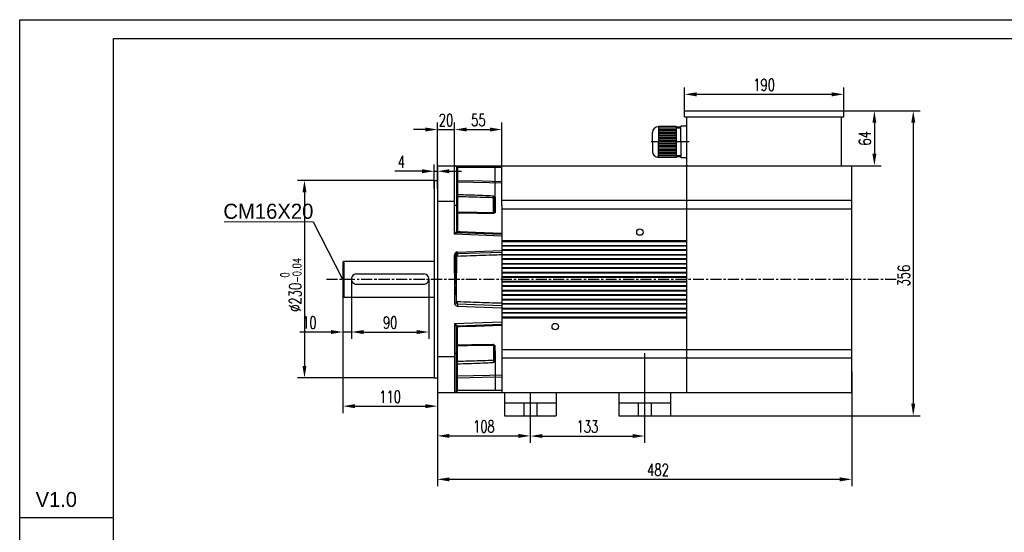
# Model space of a CAD drawing. Header units: inches. Extents: x 5451 to 9295, y -15947 to -4411.
# Tile 6 of 13: x 7462 to 8607, y -15249 to -14652. Entities that reach past the tile are written whole.
import ezdxf

# ---------------------------------------------------------------- set-up
doc = ezdxf.new("R2010")
doc.units = ezdxf.units.IN
doc.header["$MEASUREMENT"] = 0
doc.linetypes.add('CENTERX2', pattern=[20.32, 12.7, -2.54, 2.54, -2.54])
doc.layers.add('1', color=1, linetype='Continuous')
doc.layers.add('尺寸线', color=7, linetype='Continuous')
doc.layers.add('实线', color=7, linetype='Continuous', lineweight=30)
doc.styles.add('SLDTEXTSTYLE0', font='txt')
doc.styles.add('wldj', font='txt.shx', dxfattribs={"width": 0.7, "bigfont": 'INTECAD.SHX'})
doc.dimstyles.new('半径标注', dxfattribs={"dimscale": 4, "dimtxt": 3.5, "dimasz": 3.5, "dimexe": 2, "dimexo": 0, "dimgap": 1, "dimtad": 1, "dimdec": 3, "dimdsep": 46, "dimtxsty": 'wldj', "dimcen": 0.09, "dimclrd": 1, "dimclre": 1, "dimclrt": 3, "dimazin": 2, "dimtfac": 0.7, "dimtdec": 3, "dimtmove": 0, "dimatfit": 3, "dimfxl": 1, "dimtzin": 0, "dimarcsym": 0})

# ---------------------------------------------------------------- blocks, each defined once
blk = doc.blocks.new('*D63')
at = {"color": 1, "lineweight": -2}
for p, q in [((8430.1, -15061.2), (8430.1, -15194.9)), ((7948.1, -15077.1), (7948.1, -15194.9)), ((7962.1, -15186.9), (8416.1, -15186.9))]:
    blk.add_line(p, q, dxfattribs=at)
at = {"color": 1}
for points in [[(7962.1, -15184.6), (7962.1, -15189.3), (7948.1, -15186.9)], [(8416.1, -15189.3), (8416.1, -15184.6), (8430.1, -15186.9)]]:
    blk.add_solid(points, dxfattribs=at)
at = {"layer": 'Defpoints', "color": 0}
for p in [(8430.1, -15061.2), (7948.1, -15077.1), (8430.1, -15186.9)]:
    blk.add_point(p, dxfattribs=at)
at = {"color": 3, "insert": (8204.6, -15175.9), "char_height": 14, "attachment_point": 5, "style": 'wldj'}
blk.add_mtext('482', dxfattribs=at)
blk = doc.blocks.new('*D64')
at = {"color": 1, "lineweight": -2}
for p, q in [((8056.1, -15112.8), (8056.1, -15144.5)), ((8189.1, -15112.8), (8189.1, -15144.5)), ((8070.1, -15136.5), (8175.1, -15136.5))]:
    blk.add_line(p, q, dxfattribs=at)
at = {"color": 1}
for points in [[(8070.1, -15134.2), (8070.1, -15138.8), (8056.1, -15136.5)], [(8175.1, -15138.8), (8175.1, -15134.2), (8189.1, -15136.5)]]:
    blk.add_solid(points, dxfattribs=at)
at = {"layer": 'Defpoints', "color": 0}
for p in [(8056.1, -15112.8), (8189.1, -15112.8), (8189.1, -15136.5)]:
    blk.add_point(p, dxfattribs=at)
at = {"color": 3, "insert": (8122.6, -15125.5), "char_height": 14, "attachment_point": 5, "style": 'wldj'}
blk.add_mtext('133', dxfattribs=at)
blk = doc.blocks.new('*D65')
at = {"color": 1, "lineweight": -2}
for p, q in [((7968.1, -14821.8), (7968.1, -14771.6)), ((8023.1, -14821.8), (8023.1, -14771.6)), ((7982.1, -14779.6), (8009.1, -14779.6))]:
    blk.add_line(p, q, dxfattribs=at)
at = {"color": 1}
for points in [[(7982.1, -14777.3), (7982.1, -14781.9), (7968.1, -14779.6)], [(8009.1, -14781.9), (8009.1, -14777.3), (8023.1, -14779.6)]]:
    blk.add_solid(points, dxfattribs=at)
at = {"layer": 'Defpoints', "color": 0}
for p in [(8023.1, -14779.6), (7968.1, -14821.8), (8023.1, -14821.8)]:
    blk.add_point(p, dxfattribs=at)
at = {"color": 3, "insert": (7995.6, -14768.6), "char_height": 14, "attachment_point": 5, "style": 'wldj'}
blk.add_mtext('55', dxfattribs=at)
blk = doc.blocks.new('*D66')
at = {"color": 1, "lineweight": -2}
for p, q in [((7930.1, -14828.2), (7898.5, -14828.2)), ((7944.1, -14848.3), (7944.1, -14820.2)), ((7944.1, -14828.2), (7948.1, -14828.2)), ((7948.1, -14848.3), (7948.1, -14820.2)), ((7962.1, -14828.2), (7976.1, -14828.2))]:
    blk.add_line(p, q, dxfattribs=at)
at = {"color": 1}
for points in [[(7930.1, -14830.5), (7930.1, -14825.8), (7944.1, -14828.2)], [(7962.1, -14825.8), (7962.1, -14830.5), (7948.1, -14828.2)]]:
    blk.add_solid(points, dxfattribs=at)
at = {"layer": 'Defpoints', "color": 0}
for p in [(7948.1, -14828.2), (7944.1, -14848.3), (7948.1, -14848.3)]:
    blk.add_point(p, dxfattribs=at)
at = {"color": 3, "insert": (7906, -14817.2), "char_height": 14, "attachment_point": 5, "style": 'wldj'}
blk.add_mtext('4', dxfattribs=at)
blk = doc.blocks.new('*D67')
at = {"color": 1, "lineweight": -2}
for p, q in [((7838.1, -14953.8), (7838.1, -15109.7)), ((7948.1, -14953.8), (7948.1, -15109.7)), ((7852.1, -15101.7), (7934.1, -15101.7))]:
    blk.add_line(p, q, dxfattribs=at)
at = {"color": 1}
for points in [[(7852.1, -15099.4), (7852.1, -15104), (7838.1, -15101.7)], [(7934.1, -15104), (7934.1, -15099.4), (7948.1, -15101.7)]]:
    blk.add_solid(points, dxfattribs=at)
at = {"layer": 'Defpoints', "color": 0}
for p in [(7838.1, -14953.8), (7948.1, -14953.8), (7948.1, -15101.7)]:
    blk.add_point(p, dxfattribs=at)
at = {"color": 3, "insert": (7893.1, -15090.7), "char_height": 14, "attachment_point": 5, "style": 'wldj'}
blk.add_mtext('110', dxfattribs=at)
blk = doc.blocks.new('*D53')
at = {"color": 1, "lineweight": -2}
for p, q in [((7848.1, -14953.8), (7848.1, -15023.4)), ((7938.1, -14953.8), (7938.1, -15023.4)), ((7862.1, -15015.4), (7924.1, -15015.4))]:
    blk.add_line(p, q, dxfattribs=at)
at = {"color": 1}
for points in [[(7862.1, -15013.1), (7862.1, -15017.7), (7848.1, -15015.4)], [(7924.1, -15017.7), (7924.1, -15013.1), (7938.1, -15015.4)]]:
    blk.add_solid(points, dxfattribs=at)
at = {"layer": 'Defpoints', "color": 0}
for p in [(7848.1, -14953.8), (7938.1, -14953.8), (7938.1, -15015.4)]:
    blk.add_point(p, dxfattribs=at)
at = {"color": 3, "insert": (7893.1, -15004.4), "char_height": 14, "attachment_point": 5, "style": 'wldj'}
blk.add_mtext('90', dxfattribs=at)
blk = doc.blocks.new('*D54')
at = {"color": 1, "lineweight": -2}
for p, q in [((7838.1, -14953.8), (7838.1, -15023.4)), ((7848.1, -14953.8), (7848.1, -15023.4)), ((7824.1, -15015.4), (7788.1, -15015.4)), ((7848.1, -15015.4), (7838.1, -15015.4)), ((7862.1, -15015.4), (7876.1, -15015.4))]:
    blk.add_line(p, q, dxfattribs=at)
at = {"color": 1}
for points in [[(7824.1, -15017.7), (7824.1, -15013.1), (7838.1, -15015.4)], [(7862.1, -15013.1), (7862.1, -15017.7), (7848.1, -15015.4)]]:
    blk.add_solid(points, dxfattribs=at)
at = {"layer": 'Defpoints', "color": 0}
for p in [(7838.1, -14953.8), (7848.1, -14953.8), (7838.1, -15015.4)]:
    blk.add_point(p, dxfattribs=at)
at = {"color": 3, "insert": (7799.1, -15004.4), "char_height": 14, "attachment_point": 5, "style": 'wldj'}
blk.add_mtext('10', dxfattribs=at)
blk = doc.blocks.new('*D68')
at = {"color": 1, "lineweight": -2}
for p, q in [((7944.1, -14838.8), (7785.4, -14838.8)), ((7793.4, -14852.8), (7793.4, -15054.8)), ((7944.1, -15068.8), (7785.4, -15068.8))]:
    blk.add_line(p, q, dxfattribs=at)
at = {"color": 1}
for points in [[(7795.7, -14852.8), (7791.1, -14852.8), (7793.4, -14838.8)], [(7791.1, -15054.8), (7795.7, -15054.8), (7793.4, -15068.8)]]:
    blk.add_solid(points, dxfattribs=at)
at = {"layer": 'Defpoints', "color": 0}
for p in [(7944.1, -14838.8), (7793.4, -15068.8), (7944.1, -15068.8)]:
    blk.add_point(p, dxfattribs=at)
at = {"color": 3, "insert": (7777.7, -14960.5), "char_height": 14, "attachment_point": 5, "rotation": 90, "style": 'wldj'}
blk.add_mtext('%%c230{\\H10;\\S 0^ -0.04;}', dxfattribs=at)
blk = doc.blocks.new('*D69')
at = {"color": 1, "lineweight": -2}
for p, q in [((8235.6, -14757.8), (8235.6, -14730.6)), ((8249.6, -14738.6), (8406.6, -14738.6)), ((8420.6, -14757.8), (8420.6, -14730.6))]:
    blk.add_line(p, q, dxfattribs=at)
at = {"color": 1}
for points in [[(8249.6, -14736.3), (8249.6, -14741), (8235.6, -14738.6)], [(8406.6, -14741), (8406.6, -14736.3), (8420.6, -14738.6)]]:
    blk.add_solid(points, dxfattribs=at)
at = {"layer": 'Defpoints', "color": 0}
for p in [(8420.6, -14738.6), (8235.6, -14757.8), (8420.6, -14757.8)]:
    blk.add_point(p, dxfattribs=at)
at = {"color": 3, "insert": (8328.1, -14727.6), "char_height": 14, "attachment_point": 5, "style": 'wldj'}
blk.add_mtext('190', dxfattribs=at)
blk = doc.blocks.new('*D70')
at = {"color": 1, "lineweight": -2}
for p, q in [((8420.6, -14757.8), (8464.3, -14757.8)), ((8456.3, -14771.8), (8456.3, -14807.8)), ((8418.1, -14821.8), (8464.3, -14821.8))]:
    blk.add_line(p, q, dxfattribs=at)
at = {"color": 1}
for points in [[(8458.6, -14771.8), (8454, -14771.8), (8456.3, -14757.8)], [(8454, -14807.8), (8458.6, -14807.8), (8456.3, -14821.8)]]:
    blk.add_solid(points, dxfattribs=at)
at = {"layer": 'Defpoints', "color": 0}
for p in [(8420.6, -14757.8), (8418.1, -14821.8), (8456.3, -14821.8)]:
    blk.add_point(p, dxfattribs=at)
at = {"color": 3, "insert": (8445.3, -14789.8), "char_height": 14, "attachment_point": 5, "rotation": 90, "style": 'wldj'}
blk.add_mtext('64', dxfattribs=at)
blk = doc.blocks.new('*D71')
at = {"color": 1, "lineweight": -2}
for p, q in [((8407, -14757.8), (8509.5, -14757.8)), ((8501.5, -14771.8), (8501.5, -15098.8)), ((8181.6, -15112.8), (8509.5, -15112.8))]:
    blk.add_line(p, q, dxfattribs=at)
at = {"color": 1}
for points in [[(8503.9, -14771.8), (8499.2, -14771.8), (8501.5, -14757.8)], [(8499.2, -15098.8), (8503.9, -15098.8), (8501.5, -15112.8)]]:
    blk.add_solid(points, dxfattribs=at)
at = {"layer": 'Defpoints', "color": 0}
for p in [(8407, -14757.8), (8181.6, -15112.8), (8501.5, -15112.8)]:
    blk.add_point(p, dxfattribs=at)
at = {"color": 3, "insert": (8490.5, -14949.7), "char_height": 14, "attachment_point": 5, "rotation": 90, "style": 'wldj'}
blk.add_mtext('356', dxfattribs=at)
blk = doc.blocks.new('*D72')
at = {"color": 1, "lineweight": -2}
for p, q in [((7948.1, -15085.8), (7948.1, -15144.3)), ((8056.1, -15086), (8056.1, -15144.3)), ((7962.1, -15136.3), (8042.1, -15136.3))]:
    blk.add_line(p, q, dxfattribs=at)
at = {"color": 1}
for points in [[(7962.1, -15134), (7962.1, -15138.7), (7948.1, -15136.3)], [(8042.1, -15138.7), (8042.1, -15134), (8056.1, -15136.3)]]:
    blk.add_solid(points, dxfattribs=at)
at = {"layer": 'Defpoints', "color": 0}
for p in [(7948.1, -15085.8), (8056.1, -15086), (8056.1, -15136.3)]:
    blk.add_point(p, dxfattribs=at)
at = {"color": 3, "insert": (8002.1, -15125.3), "char_height": 14, "attachment_point": 5, "style": 'wldj'}
blk.add_mtext('108', dxfattribs=at)
blk = doc.blocks.new('*D61')
at = {"color": 1, "lineweight": -2}
for p, q in [((7948.1, -14834.2), (7948.1, -14771.6)), ((7968.1, -14834.2), (7968.1, -14771.6)), ((7934.1, -14779.6), (7920.1, -14779.6)), ((7948.1, -14779.6), (7968.1, -14779.6)), ((7982.1, -14779.6), (7996.1, -14779.6))]:
    blk.add_line(p, q, dxfattribs=at)
at = {"color": 1}
for points in [[(7934.1, -14781.9), (7934.1, -14777.3), (7948.1, -14779.6)], [(7982.1, -14777.3), (7982.1, -14781.9), (7968.1, -14779.6)]]:
    blk.add_solid(points, dxfattribs=at)
at = {"layer": 'Defpoints', "color": 0}
for p in [(7968.1, -14779.6), (7948.1, -14834.2), (7968.1, -14834.2)]:
    blk.add_point(p, dxfattribs=at)
at = {"color": 3, "insert": (7958.1, -14768.6), "char_height": 14, "attachment_point": 5, "style": 'wldj'}
blk.add_mtext('20', dxfattribs=at)

msp = doc.modelspace()

# ---------------------------------------------------------------- linework, layer by layer
for p, q in [((7462.1818, -15947.4536), (7462.1818, -14651.6943)), ((7462.1818, -14651.6943), (9294.5686, -14651.6943)), ((8235.5872, -14757.7807), (8420.5872, -14757.7807)), ((8235.5872, -14764.7807), (8420.5872, -14764.7807)), ((7948.09, -14821.7807), (8458.0902, -14821.7807)), ((7948.09, -14821.7807), (7948.09, -15085.7807)), ((7944.09, -14838.7807), (7948.09, -14838.7807)), ((7944.09, -14838.7807), (7944.09, -15068.7807)), ((7968.0872, -14863.3595), (7948.09, -14863.3595)), ((7838.09, -14933.7807), (7839.09, -14932.7807)), ((7838.09, -14933.7807), (7838.09, -14973.7807)), ((7839.09, -14932.7807), (7944.09, -14932.7807)), ((7839.09, -14932.7807), (7839.09, -14974.7807)), ((7854.09, -14947.7807), (7932.0838, -14947.7807)), ((7854.0903, -14959.7807), (7931.955, -14959.7792)), ((7838.09, -14973.7807), (7839.09, -14974.7807)), ((7839.09, -14974.7807), (7944.09, -14974.7807)), ((7968.0872, -15044.2019), (7948.09, -15044.2019)), ((8189.09, -15040.0361), (8189.09, -15119.7857)), ((7944.09, -15068.7807), (7948.09, -15068.7807)), ((7948.09, -15085.7807), (8086.09, -15085.7807)), ((8023.0872, -15085.7807), (8430.0902, -15085.7807)), ((8026.09, -15085.7807), (8026.09, -15112.7807)), ((8056.09, -15085.9901), (8056.09, -15139.5713)), ((8086.09, -15085.7807), (8086.09, -15112.7807)), ((8159.09, -15085.7807), (8159.09, -15112.7807)), ((8189.09, -15085.7807), (8189.09, -15119.7857)), ((8219.09, -15085.7807), (8219.09, -15112.7807)), ((8026.09, -15097.7807), (8086.09, -15097.7807)), ((8048.59, -15097.7807), (8048.59, -15112.7807)), ((8063.59, -15097.7807), (8063.59, -15112.7807)), ((8159.09, -15097.7807), (8219.09, -15097.7807)), ((8181.59, -15097.7807), (8181.59, -15112.7807)), ((8196.59, -15097.7807), (8196.59, -15112.7807)), ((8026.09, -15112.7807), (8086.09, -15112.7807)), ((8159.09, -15112.7807), (8219.09, -15112.7807)), ((7462.1818, -15231.2044), (7571.2524, -15231.2044))]:
    msp.add_line(p, q)
at = {"color": 7, "linetype": 'Continuous', "lineweight": 30}
for p, q in [((8235.5872, -14764.7807), (8235.5872, -14757.7807)), ((8420.5872, -14764.7807), (8420.5872, -14757.7807)), ((8238.0872, -14821.7807), (8238.0872, -14764.7807)), ((8418.0872, -14821.7807), (8418.0872, -14764.7807)), ((7968.0872, -14867.5173), (7968.0872, -14821.7807)), ((7968.0872, -14821.7807), (8030.7872, -14821.7807)), ((7970.2872, -14823.9807), (7970.2872, -14868.2009)), ((7970.2872, -14823.9807), (7971.3489, -14823.9807)), ((7971.3489, -14823.9807), (7971.3489, -14838.9146)), ((8023.0872, -14823.9807), (7971.3489, -14823.9807)), ((8015.3872, -14869.9344), (8015.3872, -14823.6462)), ((8023.0872, -14867.5173), (8023.0872, -14821.7807)), ((8238.0872, -15086.3192), (8238.0872, -14821.7807)), ((8238.0872, -15086.3192), (8238.0872, -14821.7807)), ((8430.0902, -15085.7807), (8430.0902, -14821.7807)), ((7970.2872, -14838.9146), (7971.3489, -14838.9146)), ((7971.3489, -14840.8456), (7971.3489, -14855.1653)), ((8014.2489, -14859.8725), (8014.2344, -14859.6832)), ((8014.2489, -14875.9049), (8014.2489, -14859.8725)), ((8015.3583, -14858.785), (8015.3872, -14859.035)), ((8015.3872, -14859.035), (8015.3872, -14875.1928)), ((8023.0872, -14862.01), (8430.0902, -14862.01)), ((7968.0872, -14901.5425), (7968.0872, -14867.5173)), ((7970.2872, -14868.2009), (7970.2872, -14898.3557)), ((8014.2344, -14876.0279), (8014.2489, -14875.9049)), ((8015.3872, -14875.1928), (8015.3583, -14875.486)), ((8023.0872, -14867.5173), (8023.0872, -15085.7807)), ((8023.0872, -14872.01), (8430.0902, -14872.01)), ((7971.3489, -14876.851), (7971.3489, -14898.3077)), ((7971.3489, -14899.4551), (8023.0872, -14901.2618)), ((8023.0872, -14903.732), (7968.0872, -14901.5425)), ((8023.0872, -14908.9557), (8238.0872, -14908.9557)), ((8238.0872, -14909.5057), (8023.0872, -14909.5057)), ((8238.0872, -14910.2259), (8023.0872, -14910.2259)), ((7971.2721, -14922.3077), (8023.0872, -14920.4982)), ((8023.0872, -14914.6089), (8238.0872, -14914.6089)), ((8023.0872, -14915.0057), (8238.0872, -14915.0057)), ((8238.0872, -14915.5557), (8023.0872, -14915.5557)), ((8023.0872, -14919.4057), (8238.0872, -14919.4057)), ((8238.0872, -14919.9557), (8023.0872, -14919.9557)), ((8238.0872, -14920.6355), (8023.0872, -14920.6355)), ((7968.0872, -14944.7542), (7968.0872, -14925.6057)), ((7970.2872, -14925.6057), (7968.0872, -14925.6057)), ((7970.2872, -14925.6057), (7970.2872, -14944.7542)), ((8023.0872, -14922.6996), (7971.3489, -14924.5063)), ((8023.0872, -14925.0185), (8238.0872, -14925.0185)), ((8023.0872, -14925.4557), (8238.0872, -14925.4557)), ((8238.0872, -14926.0057), (8023.0872, -14926.0057)), ((8023.0872, -14929.8557), (8238.0872, -14929.8557)), ((8238.0872, -14930.4057), (8023.0872, -14930.4057)), ((8238.0872, -14931.0451), (8023.0872, -14931.0451)), ((7970.2872, -14944.7542), (7968.0872, -14944.7542)), ((7970.2872, -14944.7542), (7970.297, -14946.4169)), ((8023.0872, -14935.428), (8238.0872, -14935.428)), ((8023.0872, -14935.9057), (8238.0872, -14935.9057)), ((8238.0872, -14936.4557), (8023.0872, -14936.4557)), ((8023.0872, -14940.3057), (8238.0872, -14940.3057)), ((8238.0872, -14940.8557), (8023.0872, -14940.8557)), ((8238.0872, -14941.4546), (8023.0872, -14941.4546)), ((8023.0872, -14945.8376), (8238.0872, -14945.8376)), ((8023.0872, -14946.3557), (8238.0872, -14946.3557)), ((8238.0872, -14946.9057), (8023.0872, -14946.9057)), ((8023.0872, -14950.7557), (8238.0872, -14950.7557)), ((8238.0872, -14951.3057), (8023.0872, -14951.3057)), ((8238.0872, -14951.8642), (8023.0872, -14951.8642)), ((8023.0872, -14956.2472), (8238.0872, -14956.2472)), ((8023.0872, -14956.8057), (8238.0872, -14956.8057)), ((7970.2872, -14962.8072), (7968.0872, -14962.8072)), ((7968.0872, -14962.8072), (7968.0872, -14981.9557)), ((7970.2872, -14962.8072), (7970.297, -14961.1445)), ((7970.2872, -14981.9557), (7970.2872, -14962.8072)), ((8238.0872, -14957.3557), (8023.0872, -14957.3557)), ((8023.0872, -14961.2057), (8238.0872, -14961.2057)), ((8238.0872, -14961.7557), (8023.0872, -14961.7557)), ((8238.0872, -14962.2738), (8023.0872, -14962.2738)), ((8023.0872, -14966.6568), (8238.0872, -14966.6568)), ((8023.0872, -14967.2557), (8238.0872, -14967.2557)), ((8238.0872, -14967.8057), (8023.0872, -14967.8057)), ((8023.0872, -14971.6557), (8238.0872, -14971.6557)), ((8238.0872, -14972.2057), (8023.0872, -14972.2057)), ((8238.0872, -14972.6834), (8023.0872, -14972.6834)), ((8023.0872, -14977.0663), (8238.0872, -14977.0663)), ((8023.0872, -14977.7057), (8238.0872, -14977.7057)), ((8238.0872, -14978.2557), (8023.0872, -14978.2557)), ((7970.2872, -14981.9557), (7968.0872, -14981.9557)), ((7971.2721, -14985.2537), (8023.0872, -14987.0631)), ((8023.0872, -14984.8618), (7971.3489, -14983.0551)), ((8023.0872, -14982.1057), (8238.0872, -14982.1057)), ((8238.0872, -14982.6557), (8023.0872, -14982.6557)), ((8238.0872, -14983.0929), (8023.0872, -14983.0929)), ((8023.0872, -14987.4759), (8238.0872, -14987.4759)), ((8023.0872, -14988.1557), (8238.0872, -14988.1557)), ((8238.0872, -14988.7057), (8023.0872, -14988.7057)), ((8023.0872, -14992.5557), (8238.0872, -14992.5557)), ((8238.0872, -14993.1057), (8023.0872, -14993.1057)), ((8238.0872, -14993.5025), (8023.0872, -14993.5025)), ((8023.0872, -14997.8855), (8238.0872, -14997.8855)), ((8023.0872, -14998.6057), (8238.0872, -14998.6057)), ((8238.0872, -14999.1557), (8023.0872, -14999.1557)), ((8023.0872, -15003.8293), (7968.0872, -15006.0189)), ((7968.0872, -15006.0189), (7968.0872, -15040.0441)), ((7970.2872, -15039.3604), (7970.2872, -15009.2057)), ((7971.3489, -15008.1063), (8023.0872, -15006.2996)), ((7971.3489, -15030.7104), (7971.3489, -15009.2537)), ((8014.2344, -15031.5334), (8014.2489, -15031.6565)), ((8014.2489, -15031.6565), (8014.2489, -15047.6889)), ((8015.3872, -15032.3686), (8015.3583, -15032.0754)), ((8015.3872, -15048.5264), (8015.3872, -15032.3686)), ((8023.0872, -15035.5514), (8430.0902, -15035.5514)), ((7968.0872, -15040.0441), (7968.0872, -15085.7807)), ((7970.2872, -15083.5807), (7970.2872, -15039.3604)), ((8014.2489, -15047.6889), (8014.2344, -15047.8782)), ((8015.3872, -15037.627), (8015.3872, -15083.9152)), ((8023.0872, -15045.5514), (8430.0902, -15045.5514)), ((7971.3489, -15066.7158), (7971.3489, -15052.3961)), ((8015.3583, -15048.7764), (8015.3872, -15048.5264)), ((7970.2872, -15068.6468), (7971.3489, -15068.6468)), ((7971.3489, -15083.5807), (7971.3489, -15068.6468)), ((7968.0872, -15085.7807), (8030.7872, -15085.7807)), ((7970.2872, -15083.5807), (7971.3489, -15083.5807)), ((8023.0872, -15083.5807), (7971.3489, -15083.5807))]:
    msp.add_line(p, q, dxfattribs=at)
at = {"color": 8, "linetype": 'Continuous', "lineweight": 30}
for p, q in [((7971.3872, -14857.8517), (7971.3872, -14876.2584)), ((8013.1489, -14876.7746), (8013.1489, -14859.3787)), ((7971.3872, -15049.7097), (7971.3872, -15031.303)), ((8013.1489, -15030.7868), (8013.1489, -15048.1827))]:
    msp.add_line(p, q, dxfattribs=at)
at = {"color": 1, "linetype": 'CENTERX2'}
for p, q in [((7818.998, -14953.7807), (7983.09, -14953.7807)), ((7859.2829, -14953.7807), (8483.2966, -14953.7807))]:
    msp.add_line(p, q, dxfattribs=at)
at = {"color": 7, "linetype": 'Continuous', "lineweight": 30, "flags": 128}
for points in [[(7971.3489, -14838.9146), (8000.565, -14839.5222), (8023.0872, -14839.9929)], [(8023.0872, -14842.0938), (8023.0872, -14842.0938), (8008.8053, -14841.6307), (7971.3489, -14840.8456)], [(7970.2872, -14858.3372), (7970.3084, -14858.2425), (7970.371, -14858.1514), (7970.4726, -14858.0675), (7970.6094, -14857.9939), (7970.7761, -14857.9335), (7970.9663, -14857.8887), (7971.1726, -14857.861), (7971.3872, -14857.8517)], [(7970.2872, -14876.1611), (7970.3075, -14876.2928), (7970.3673, -14876.4197), (7970.4647, -14876.537), (7970.596, -14876.6406), (7970.7563, -14876.7265), (7970.9398, -14876.7917), (7971.1398, -14876.8337), (7971.3489, -14876.851)], [(8014.2344, -14876.0279), (8014.2669, -14875.8953), (8014.3386, -14875.7739), (8014.447, -14875.6683), (8014.5879, -14875.5823), (8014.7562, -14875.5192), (8014.9454, -14875.4813), (8015.1487, -14875.4701), (8015.3583, -14875.486)], [(8015.3872, -14875.1928), (8015.1673, -14875.2021), (8014.9546, -14875.2397), (8014.7578, -14875.3039), (8014.5847, -14875.3923), (8014.4423, -14875.5013), (8014.3363, -14875.6265), (8014.2709, -14875.7628), (8014.2489, -14875.9049)], [(7968.0872, -14901.5425), (7968.4693, -14900.9891), (7968.8397, -14900.4526), (7969.1872, -14899.9491), (7969.5014, -14899.4941), (7969.7725, -14899.1013), (7969.9925, -14898.7827), (7970.1546, -14898.5479), (7970.2538, -14898.4041), (7970.2872, -14898.3557)], [(7971.3489, -14899.4551), (7971.2862, -14899.4952), (7971.1006, -14899.614), (7970.7992, -14899.8069), (7970.3935, -14900.0665), (7969.8993, -14900.3828), (7969.3354, -14900.7437), (7968.7235, -14901.1353), (7968.0872, -14901.5425)], [(7970.2872, -14897.7821), (7970.3075, -14897.8824), (7970.3673, -14897.9791), (7970.4647, -14898.0685), (7970.596, -14898.1474), (7970.7563, -14898.2129), (7970.9398, -14898.2626), (7971.1398, -14898.2946), (7971.3489, -14898.3077)], [(7971.3489, -14898.3077), (7974.6836, -14898.4233), (7992.2692, -14899.0325), (8023.0872, -14900.1001)], [(7971.3489, -14924.5063), (7971.3474, -14924.4641), (7971.343, -14924.339), (7971.3359, -14924.1358), (7971.3264, -14923.8624), (7971.3147, -14923.5292), (7971.3015, -14923.1491), (7971.2871, -14922.7366), (7971.2721, -14922.3077)], [(7971.3489, -14927.3123), (7971.1398, -14927.3047), (7970.9398, -14927.2862), (7970.7563, -14927.2575), (7970.596, -14927.2197), (7970.4647, -14927.1741), (7970.3673, -14927.1224), (7970.3075, -14927.0666), (7970.2872, -14927.0086)], [(7971.3489, -14980.2491), (7971.1398, -14980.2567), (7970.9398, -14980.2752), (7970.7563, -14980.3039), (7970.596, -14980.3417), (7970.4647, -14980.3873), (7970.3673, -14980.4389), (7970.3075, -14980.4948), (7970.2872, -14980.5528)], [(7971.3489, -14983.0551), (7971.3474, -14983.0973), (7971.343, -14983.2224), (7971.3359, -14983.4256), (7971.3264, -14983.699), (7971.3147, -14984.0322), (7971.3015, -14984.4123), (7971.2871, -14984.8248), (7971.2721, -14985.2537)], [(7971.3489, -15008.1063), (7971.2862, -15008.0662), (7971.1006, -15007.9474), (7970.7992, -15007.7545), (7970.3935, -15007.4949), (7969.8993, -15007.1786), (7969.3354, -15006.8177), (7968.7235, -15006.4261), (7968.0872, -15006.0189)], [(7968.0872, -15006.0189), (7968.4693, -15006.5723), (7968.8397, -15007.1088), (7969.1872, -15007.6123), (7969.5014, -15008.0673), (7969.7725, -15008.4601), (7969.9925, -15008.7787), (7970.1546, -15009.0135), (7970.2538, -15009.1572), (7970.2872, -15009.2057)], [(7970.2872, -15009.7793), (7970.3075, -15009.679), (7970.3673, -15009.5823), (7970.4647, -15009.4929), (7970.596, -15009.4139), (7970.7563, -15009.3485), (7970.9398, -15009.2988), (7971.1398, -15009.2668), (7971.3489, -15009.2537)], [(7971.3489, -15009.2537), (7974.6836, -15009.1381), (7992.2692, -15008.5289), (8023.0872, -15007.4613)], [(7970.2872, -15031.4003), (7970.3075, -15031.2686), (7970.3673, -15031.1417), (7970.4647, -15031.0243), (7970.596, -15030.9208), (7970.7563, -15030.8348), (7970.9398, -15030.7697), (7971.1398, -15030.7277), (7971.3489, -15030.7104)], [(8014.2344, -15031.5334), (8014.2669, -15031.6661), (8014.3386, -15031.7874), (8014.447, -15031.8931), (8014.5879, -15031.9791), (8014.7562, -15032.0422), (8014.9454, -15032.08), (8015.1487, -15032.0913), (8015.3583, -15032.0754)], [(8015.3872, -15032.3686), (8015.1673, -15032.3593), (8014.9546, -15032.3217), (8014.7578, -15032.2574), (8014.5847, -15032.1691), (8014.4423, -15032.0601), (8014.3363, -15031.9349), (8014.2709, -15031.7985), (8014.2489, -15031.6565)], [(7970.2872, -15049.2242), (7970.3084, -15049.3189), (7970.371, -15049.41), (7970.4726, -15049.4939), (7970.6094, -15049.5675), (7970.7761, -15049.6279), (7970.9663, -15049.6727), (7971.1726, -15049.7003), (7971.3872, -15049.7097)], [(8023.0872, -15065.4676), (8023.0872, -15065.4676), (8008.8053, -15065.9306), (7971.3489, -15066.7158)], [(7971.3489, -15068.6468), (8000.565, -15068.0392), (8023.0872, -15067.5685)]]:
    msp.add_lwpolyline(points, dxfattribs=at)
at = {"lineweight": 0, "extrusion": (0, 1, 0), "elevation": -14887.1126}
msp.add_lwpolyline([(-7699.9891, 0), (-7803.4197, 0)], dxfattribs=at)
at = {"color": 7, "linetype": 'Continuous', "lineweight": 30}
for centre in [(8183.5872, -14899.0557), (8085.0872, -15009.0557)]:
    msp.add_circle(centre, 3.74, dxfattribs=at)
for centre, radius, start, end in [((7971.3192, -14839.8118), 1.0342, 183.7842451, 271.644252), ((7971.27, -14854.1768), 0.9916, 187.6848215, 274.5622165), ((8013.3414, -14860.7791), 1.4137, 50.8275383, 97.8296364), ((8015.3509, -14859.928), 1.143, 89.6289997, 167.6314118), ((8015.2428, -14860.0311), 1.0065, 81.7479371, 170.9347687), ((7971.3872, -14874.9322), 1.1, 180.0144292, 269.3835349), ((8013.1489, -14875.6746), 1.1, 269.3428303, 311.4900032), ((7971.3872, -14898.3557), 1.1, 180, 268), ((7971.3872, -14925.6057), 3.3, 92, 180), ((7971.3872, -14925.6057), 1.1, 92, 180), ((7971.3872, -14981.9557), 3.3, 180, 268), ((7971.3872, -14981.9557), 1.1, 180, 268), ((7971.3872, -15009.2057), 1.1, 92, 180), ((7971.3872, -15032.6292), 1.1, 90.6164651, 179.9855708), ((8013.1489, -15031.8868), 1.1, 48.5099968, 90.6571697), ((8013.3414, -15046.7823), 1.4137, 262.1703636, 309.1724617), ((8015.3509, -15047.6334), 1.143, 192.3685882, 270.3710003), ((8015.2428, -15047.5303), 1.0065, 189.0652313, 278.2520629), ((7971.27, -15053.3846), 0.9916, 85.4377835, 172.3151785), ((7971.3192, -15067.7496), 1.0342, 88.355748, 176.2157549)]:
    msp.add_arc(centre, radius, start, end, dxfattribs=at)
for centre, start, end in [((7854.09, -14953.7807), 89.9999963, 270.0031603), ((7932.0903, -14953.7807), 268.707364, 90.0625023)]:
    msp.add_arc(centre, 6, start, end)
at = {"color": 8, "linetype": 'Continuous', "lineweight": 30}
msp.add_ellipse((7968.0872, -14823.9807), major_axis=(-3.2616, 0), ratio=0.674513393, start_param=3.141592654, end_param=4.438982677, dxfattribs=at)
at = {"color": 8, "linetype": 'Continuous', "lineweight": 30, "extrusion": (0, 0, -1)}
msp.add_ellipse((7968.0872, -15083.5807), major_axis=(3.2616, 0), ratio=0.674513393, start_param=0, end_param=1.297390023, dxfattribs=at)
at = {"color": 7, "linetype": 'Continuous', "lineweight": 30}
for points, knots in [([(7968.0872, -14821.7807), (7968.3264, -14821.8035), (7968.8047, -14821.8491), (7969.4438, -14822.2028), (7969.9443, -14822.7274), (7970.2275, -14823.3463), (7970.2869, -14823.7827), (7970.2872, -14823.9765), (7970.2872, -14823.9807)], [0, 0, 0, 0, 0.202722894, 0.405307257, 0.611799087, 0.827090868, 0.996296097, 1, 1, 1, 1]), ([(7971.3489, -14838.9146), (7971.3467, -14839.1618), (7971.3424, -14839.6564), (7971.3423, -14840.3132), (7971.3455, -14840.6801), (7971.3484, -14840.8238), (7971.3489, -14840.8456)], [0, 0, 0, 0, 0.314553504, 0.62913458, 0.943629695, 1, 1, 1, 1]), ([(7971.3489, -14855.1653), (7980.1652, -14855.4521), (7997.7656, -14856.0247), (8015.3652, -14856.6363), (8013.1119, -14857.0682)], [0, 0, 0, 0, 0.500922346, 1, 1, 1, 1]), ([(7971.3489, -14855.1653), (7971.3502, -14855.3394), (7971.353, -14855.6881), (7971.3622, -14856.3954), (7971.3739, -14857.1518), (7971.3828, -14857.6184), (7971.3872, -14857.8517)], [0, 0, 0, 0, 0.24947962, 0.499548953, 0.749754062, 1, 1, 1, 1]), ([(8013.1426, -14859.0495), (8015.3652, -14859.1152), (7997.7655, -14858.5897), (7980.1652, -14858.0973), (7971.3872, -14857.8517)], [0, 0, 0, 0, 0.501257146, 1, 1, 1, 1]), ([(8013.1105, -14856.9415), (8013.1131, -14856.9428), (8013.315, -14857.0394), (8013.7101, -14857.2229), (8014.0726, -14857.4295), (8014.2489, -14857.53)], [0, 0, 0, 0, 0.0068298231, 0.517148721, 1, 1, 1, 1]), ([(8014.2344, -14859.6832), (8014.2297, -14859.6551), (8014.1954, -14859.4486), (8014.0171, -14858.9564), (8013.6601, -14858.1532), (8013.355, -14857.4215), (8013.1686, -14857.0472), (8013.1116, -14856.9436), (8013.1105, -14856.9415)], [0, 0, 0, 0, 0.029357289, 0.215417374, 0.501159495, 0.847713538, 0.996968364, 1, 1, 1, 1]), ([(8013.1489, -14859.3787), (8013.1461, -14859.2357), (8013.1388, -14858.8545), (8013.1275, -14858.2001), (8013.1166, -14857.48), (8013.1125, -14857.1228), (8013.1105, -14856.9415)], [0, 0, 0, 0, 0.165389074, 0.440859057, 0.71626344, 1, 1, 1, 1]), ([(8014.2489, -14857.53), (8014.2575, -14857.5353), (8014.5386, -14857.7083), (8014.9971, -14858.0612), (8015.287, -14858.5155), (8015.349, -14858.75), (8015.3583, -14858.785)], [0, 0, 0, 0, 0.0156917, 0.511587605, 0.927016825, 1, 1, 1, 1]), ([(7968.0872, -14867.5173), (7968.3264, -14867.5244), (7968.8047, -14867.5385), (7969.4438, -14867.6481), (7969.9443, -14867.8109), (7970.2275, -14868.0033), (7970.2869, -14868.1392), (7970.2872, -14868.1996), (7970.2872, -14868.2009)], [0, 0, 0, 0, 0.202722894, 0.405307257, 0.611799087, 0.827090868, 0.996296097, 1, 1, 1, 1]), ([(8013.1489, -14876.6361), (8013.1489, -14876.6361), (8004.6724, -14876.5398), (7987.071, -14876.2669), (7971.3708, -14876.0236)], [0, 0, 0, 0, 0.108013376, 1, 1, 1, 1]), ([(8015.3583, -14875.486), (8015.3273, -14875.6), (8015.2374, -14875.9309), (8014.8828, -14876.4328), (8014.2407, -14876.9696), (8013.6122, -14877.321), (8013.2117, -14877.533), (8013.1131, -14877.5857), (8013.1105, -14877.5871)], [0, 0, 0, 0, 0.124343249, 0.360784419, 0.600176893, 0.901374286, 0.997333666, 1, 1, 1, 1]), ([(8013.882, -14876.4965), (8013.9161, -14876.4654), (8014.0272, -14876.3641), (8014.167, -14876.2243), (8014.2183, -14876.0749), (8014.2344, -14876.0279)], [0, 0, 0, 0, 0.232536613, 0.75907786, 1, 1, 1, 1]), ([(8013.1117, -14877.4697), (8015.3654, -14877.4765), (7997.7658, -14877.2548), (7980.1654, -14876.9858), (7971.3489, -14876.851)], [0, 0, 0, 0, 0.4990670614, 1, 1, 1, 1]), ([(7971.3489, -14898.3077), (7971.3467, -14898.5133), (7971.3424, -14898.9243), (7971.3423, -14899.3198), (7971.3455, -14899.4486), (7971.3484, -14899.4542), (7971.3489, -14899.4551)], [0, 0, 0, 0, 0.314553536, 0.629133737, 0.943631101, 1, 1, 1, 1]), ([(7968.2325, -14924.6372), (7968.2733, -14926.3581), (7968.4219, -14932.4767), (7968.722, -14943.0033), (7968.2095, -14954.0017), (7968.1178, -14960.6071), (7968.0872, -14962.8072)], [0.1413538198, 0.1413538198, 0.1413538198, 0.1413538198, 0.2575003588, 0.5542820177, 0.8515408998, 1, 1, 1, 1]), ([(7971.3489, -14924.5063), (7971.3436, -14924.5308), (7971.333, -14924.5798), (7971.3243, -14924.9592), (7971.3225, -14925.5178), (7971.3281, -14926.2131), (7971.338, -14926.8384), (7971.3462, -14927.1952), (7971.3489, -14927.3123)], [0, 0, 0, 0, 0.18231886, 0.364718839, 0.546952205, 0.729024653, 0.911085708, 1, 1, 1, 1]), ([(8023.0872, -14925.5407), (8020.7513, -14925.6207), (8000.9388, -14926.2989), (7981.1257, -14926.9775), (7971.3489, -14927.3123)], [0, 0, 0, 0, 0.506545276, 1, 1, 1, 1]), ([(7968.2325, -14982.9242), (7968.2733, -14981.2032), (7968.4219, -14975.0846), (7968.722, -14964.5581), (7968.2095, -14953.5597), (7968.1178, -14946.9543), (7968.0872, -14944.7542)], [0.1413538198, 0.1413538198, 0.1413538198, 0.1413538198, 0.2575003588, 0.5542820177, 0.8515408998, 1, 1, 1, 1]), ([(7971.3489, -14983.0551), (7971.3436, -14983.0306), (7971.333, -14982.9816), (7971.3243, -14982.6021), (7971.3225, -14982.0436), (7971.3281, -14981.3483), (7971.338, -14980.723), (7971.3462, -14980.3662), (7971.3489, -14980.2491)], [0, 0, 0, 0, 0.18231886, 0.364718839, 0.546952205, 0.729024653, 0.911085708, 1, 1, 1, 1]), ([(8023.0872, -14982.0206), (8020.7513, -14981.9407), (8000.9388, -14981.2625), (7981.1257, -14980.5839), (7971.3489, -14980.2491)], [0, 0, 0, 0, 0.506545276, 1, 1, 1, 1]), ([(7971.3489, -15009.2537), (7971.3467, -15009.0481), (7971.3424, -15008.637), (7971.3423, -15008.2416), (7971.3455, -15008.1127), (7971.3484, -15008.1072), (7971.3489, -15008.1063)], [0, 0, 0, 0, 0.314553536, 0.629133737, 0.943631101, 1, 1, 1, 1]), ([(8013.1117, -15030.0917), (8015.3654, -15030.0849), (7997.7658, -15030.3065), (7980.1654, -15030.5756), (7971.3489, -15030.7104)], [0, 0, 0, 0, 0.4990670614, 1, 1, 1, 1]), ([(8013.1489, -15030.9253), (8013.1489, -15030.9253), (8004.6724, -15031.0216), (7987.071, -15031.2944), (7971.3708, -15031.5378)], [0, 0, 0, 0, 0.108013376, 1, 1, 1, 1]), ([(8015.3583, -15032.0754), (8015.3273, -15031.9613), (8015.2374, -15031.6304), (8014.8828, -15031.1285), (8014.2407, -15030.5918), (8013.6122, -15030.2404), (8013.2117, -15030.0283), (8013.1131, -15029.9757), (8013.1105, -15029.9743)], [0, 0, 0, 0, 0.124343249, 0.360784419, 0.600176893, 0.901374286, 0.997333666, 1, 1, 1, 1]), ([(8013.882, -15031.0649), (8013.9161, -15031.096), (8014.0272, -15031.1973), (8014.167, -15031.3371), (8014.2183, -15031.4865), (8014.2344, -15031.5334)], [0, 0, 0, 0, 0.232536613, 0.75907786, 1, 1, 1, 1]), ([(7968.0872, -15040.0441), (7968.3264, -15040.037), (7968.8047, -15040.0229), (7969.4438, -15039.9133), (7969.9443, -15039.7505), (7970.2275, -15039.5581), (7970.2869, -15039.4222), (7970.2872, -15039.3617), (7970.2872, -15039.3604)], [0, 0, 0, 0, 0.202722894, 0.405307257, 0.611799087, 0.827090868, 0.996296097, 1, 1, 1, 1]), ([(8013.1426, -15048.5119), (8015.3652, -15048.4461), (7997.7655, -15048.9717), (7980.1652, -15049.4641), (7971.3872, -15049.7097)], [0, 0, 0, 0, 0.501257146, 1, 1, 1, 1]), ([(8014.2344, -15047.8782), (8014.2297, -15047.9063), (8014.1954, -15048.1128), (8014.0171, -15048.6049), (8013.6601, -15049.4082), (8013.355, -15050.1399), (8013.1686, -15050.5141), (8013.1116, -15050.6178), (8013.1105, -15050.6199)], [0, 0, 0, 0, 0.029357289, 0.215417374, 0.501159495, 0.847713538, 0.996968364, 1, 1, 1, 1]), ([(8013.1489, -15048.1827), (8013.1461, -15048.3257), (8013.1388, -15048.7069), (8013.1275, -15049.3613), (8013.1166, -15050.0814), (8013.1125, -15050.4386), (8013.1105, -15050.6199)], [0, 0, 0, 0, 0.165389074, 0.440859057, 0.71626344, 1, 1, 1, 1]), ([(7971.3489, -15052.3961), (7971.3502, -15052.222), (7971.353, -15051.8733), (7971.3622, -15051.166), (7971.3739, -15050.4096), (7971.3828, -15049.943), (7971.3872, -15049.7097)], [0, 0, 0, 0, 0.24947962, 0.499548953, 0.749754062, 1, 1, 1, 1]), ([(7971.3489, -15052.3961), (7980.1652, -15052.1093), (7997.7656, -15051.5367), (8015.3652, -15050.9251), (8013.1119, -15050.4932)], [0, 0, 0, 0, 0.500922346, 1, 1, 1, 1]), ([(8013.1105, -15050.6199), (8013.1131, -15050.6186), (8013.315, -15050.522), (8013.7101, -15050.3385), (8014.0726, -15050.1319), (8014.2489, -15050.0314)], [0, 0, 0, 0, 0.0068298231, 0.517148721, 1, 1, 1, 1]), ([(8014.2489, -15050.0314), (8014.2575, -15050.0261), (8014.5386, -15049.8531), (8014.9971, -15049.5002), (8015.287, -15049.0458), (8015.349, -15048.8114), (8015.3583, -15048.7764)], [0, 0, 0, 0, 0.0156917, 0.511587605, 0.927016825, 1, 1, 1, 1]), ([(7971.3489, -15068.6468), (7971.3467, -15068.3995), (7971.3424, -15067.9049), (7971.3423, -15067.2482), (7971.3455, -15066.8813), (7971.3484, -15066.7376), (7971.3489, -15066.7158)], [0, 0, 0, 0, 0.314553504, 0.62913458, 0.943629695, 1, 1, 1, 1]), ([(7968.0872, -15085.7807), (7968.3264, -15085.7579), (7968.8047, -15085.7123), (7969.4438, -15085.3586), (7969.9443, -15084.8339), (7970.2275, -15084.2151), (7970.2869, -15083.7787), (7970.2872, -15083.5848), (7970.2872, -15083.5807)], [0, 0, 0, 0, 0.202722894, 0.405307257, 0.611799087, 0.827090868, 0.996296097, 1, 1, 1, 1])]:
    msp.add_open_spline(points, degree=3, knots=knots, dxfattribs=at)
at = {"color": 8, "linetype": 'Continuous', "lineweight": 30}
for points, knots in [([(7971.3701, -14876.0605), (7971.3676, -14876.0596), (7971.361, -14876.0572), (7971.3531, -14876.3248), (7971.3503, -14876.6756), (7971.3489, -14876.851)], [0, 0, 0, 0, 0.2451260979, 0.622605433, 1, 1, 1, 1]), ([(8013.1105, -14877.5871), (8013.1116, -14877.5846), (8013.1608, -14877.4774), (8013.2178, -14877.3606), (8013.4048, -14877.0125), (8013.6098, -14876.7346), (8013.8185, -14876.552), (8013.882, -14876.4965)], [0, 0, 0, 0, 0.004660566, 0.202077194, 0.234191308, 0.766952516, 1, 1, 1, 1]), ([(8013.1105, -14877.5871), (8013.1117, -14877.4688), (8013.1147, -14877.1701), (8013.123, -14876.8451), (8013.1313, -14876.7993), (8013.1354, -14876.7766)], [0, 0, 0, 0, 0.2483259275, 0.6271487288, 1, 1, 1, 1]), ([(7970.297, -14961.1445), (7970.305, -14959.5202), (7970.3346, -14953.4982), (7970.4998, -14943.0176), (7970.392, -14931.7341), (7970.3385, -14924.8987), (7970.3198, -14922.4831)], [0, 0, 0, 0, 0.1220468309, 0.4525016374, 0.7842433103, 0.965621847, 0.965621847, 0.965621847, 0.965621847]), ([(7971.3701, -15031.5009), (7971.3676, -15031.5018), (7971.361, -15031.5042), (7971.3531, -15031.2366), (7971.3503, -15030.8858), (7971.3489, -15030.7104)], [0, 0, 0, 0, 0.2451260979, 0.622605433, 1, 1, 1, 1]), ([(8013.1105, -15029.9743), (8013.1117, -15030.0926), (8013.1147, -15030.3913), (8013.123, -15030.7163), (8013.1313, -15030.7621), (8013.1354, -15030.7848)], [0, 0, 0, 0, 0.2483259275, 0.6271487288, 1, 1, 1, 1]), ([(8013.1105, -15029.9743), (8013.1116, -15029.9767), (8013.1608, -15030.084), (8013.2178, -15030.2008), (8013.4048, -15030.5489), (8013.6098, -15030.8268), (8013.8185, -15031.0094), (8013.882, -15031.0649)], [0, 0, 0, 0, 0.004660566, 0.202077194, 0.234191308, 0.766952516, 1, 1, 1, 1])]:
    msp.add_open_spline(points, degree=3, knots=knots, dxfattribs=at)
at = {"layer": '1'}
for p, q in [((7571.2524, -15925.6394), (7571.2524, -14673.5084)), ((7571.2524, -14673.5084), (9272.7545, -14673.5084))]:
    msp.add_line(p, q, dxfattribs=at)
at = {"layer": '实线', "color": 0}
for p, q in [((8198.2122, -14794.129), (8198.2122, -14783.129)), ((8225.7122, -14776.254), (8205.0872, -14776.254)), ((8205.0872, -14776.254), (8205.0872, -14794.129)), ((8225.7122, -14778.0415), (8205.0872, -14778.0415)), ((8225.7122, -14779.829), (8205.0872, -14779.829)), ((8225.7122, -14781.6165), (8205.0872, -14781.6165)), ((8225.7122, -14783.404), (8205.0872, -14783.404)), ((8225.7122, -14776.254), (8225.7122, -14812.004)), ((8231.2122, -14776.9415), (8225.7122, -14776.9415)), ((8231.2122, -14794.129), (8231.2122, -14775.5665)), ((8238.0872, -14775.5665), (8231.2122, -14775.5665)), ((8198.2122, -14794.129), (8198.2122, -14805.129)), ((8225.7122, -14785.1915), (8205.0872, -14785.1915)), ((8225.7122, -14786.979), (8205.0872, -14786.979)), ((8225.7122, -14788.7665), (8205.0872, -14788.7665)), ((8225.7122, -14790.554), (8205.0872, -14790.554)), ((8225.7122, -14792.3415), (8205.0872, -14792.3415)), ((8205.0872, -14812.004), (8205.0872, -14794.129)), ((8225.7122, -14795.9165), (8205.0872, -14795.9165)), ((8231.2122, -14794.129), (8231.2122, -14812.6915)), ((8225.7122, -14797.704), (8205.0872, -14797.704)), ((8225.7122, -14799.4915), (8205.0872, -14799.4915)), ((8225.7122, -14801.279), (8205.0872, -14801.279)), ((8225.7122, -14803.0665), (8205.0872, -14803.0665)), ((8225.7122, -14804.854), (8205.0872, -14804.854)), ((8225.7122, -14806.6415), (8205.0872, -14806.6415)), ((8225.7122, -14808.429), (8205.0872, -14808.429)), ((8225.7122, -14810.2165), (8205.0872, -14810.2165)), ((8225.7122, -14812.004), (8205.0872, -14812.004)), ((8231.2122, -14811.3165), (8225.7122, -14811.3165)), ((8238.0872, -14812.6915), (8231.2122, -14812.6915))]:
    msp.add_line(p, q, dxfattribs=at)
for centre, start, end in [((8205.0872, -14783.129), 90, 180), ((8205.0872, -14805.129), 180, 270)]:
    msp.add_arc(centre, 6.875, start, end, dxfattribs=at)
at = {"layer": '尺寸线', "color": 0}
for p, q in [((8231.2122, -14777.9728), (8225.7122, -14777.9728)), ((8240.7116, -14794.129), (8196.7703, -14794.129)), ((8231.2122, -14810.2853), (8225.7122, -14810.2853))]:
    msp.add_line(p, q, dxfattribs=at)
at = {"layer": '尺寸线'}
msp.add_line((7803.4197, -14887.1126), (7837.64, -14953.7807), dxfattribs=at)

# ---------------------------------------------------------------- texts
at = {"insert": (7699.1062, -14865.9926), "char_height": 17.6, "width": 113.142857, "attachment_point": 1, "style": 'SLDTEXTSTYLE0'}
msp.add_mtext('CM16X20', dxfattribs=at)
at = {"layer": '尺寸线', "insert": (7467.8015, -15201.6434), "char_height": 17.4513, "width": 109.070647, "attachment_point": 1}
msp.add_mtext('  V1.0', dxfattribs=at)

# ---------------------------------------------------------------- dimensions: what is measured, and where the dimension line sits
dim = msp.add_linear_dim(base=(8420.5872, -14738.639), p1=(8235.5872, -14757.7807), p2=(8420.5872, -14757.7807), text='190', dimstyle='半径标注')
dim.commit()
dim.dimension.update_dxf_attribs({"geometry": '*D69', "text_midpoint": (8328.0872, -14727.639)})
dim = msp.add_linear_dim(base=(7968.0872, -14779.5922), p1=(7948.09, -14834.2452), p2=(7968.0872, -14834.2452), dimstyle='半径标注', override={"dimdec": 0})
dim.commit()
dim.dimension.update_dxf_attribs({"geometry": '*D61', "text_midpoint": (7958.0886, -14779.5922), "dimtype": 160})
for base, p1, p2, picture, middle in [((8023.0872, -14779.5922), (7968.0872, -14821.7807), (8023.0872, -14821.7807), '*D65', (7995.5872, -14768.5922)), ((8056.09, -15136.3447), (7948.09, -15085.7807), (8056.09, -15085.9901), '*D72', (8002.09, -15125.3447)), ((8189.09, -15136.4975), (8056.09, -15112.7807), (8189.09, -15112.7807), '*D64', (8122.59, -15125.4975))]:
    dim = msp.add_linear_dim(base=base, p1=p1, p2=p2, dimstyle='半径标注')
    dim.commit()
    dim.dimension.update_dxf_attribs({"geometry": picture, "text_midpoint": middle})
for base, p1, p2, text, picture, middle in [((8501.5428, -15112.7807), (8407.0339, -14757.7807), (8181.59, -15112.7807), '356', '*D71', (8501.5428, -14949.6573)), ((7793.3998, -15068.7807), (7944.09, -14838.7807), (7944.09, -15068.7807), '%%c230{\\H10;\\S 0^ -0.04;}', '*D68', (7793.3998, -14960.5406))]:
    dim = msp.add_linear_dim(base=base, p1=p1, p2=p2, angle=90, text=text, dimstyle='半径标注')
    dim.commit()
    dim.dimension.update_dxf_attribs({"geometry": picture, "text_midpoint": middle, "dimtype": 160})
dim = msp.add_linear_dim(base=(8456.3027, -14821.7807), p1=(8420.5872, -14757.7807), p2=(8418.0872, -14821.7807), angle=90, dimstyle='半径标注')
dim.commit()
dim.dimension.update_dxf_attribs({"geometry": '*D70', "text_midpoint": (8445.3027, -14789.7807)})
for base, p1, p2, picture, middle in [((7948.09, -14828.177), (7944.09, -14848.3134), (7948.09, -14848.3134), '*D66', (7905.9688, -14828.177)), ((7838.09, -15015.3936), (7848.09, -14953.7807), (7838.09, -14953.7807), '*D54', (7799.09, -15015.3936)), ((7948.09, -15101.6945), (7838.09, -14953.7807), (7948.09, -14953.7807), '*D67', (7893.09, -15101.6945)), ((7938.09, -15015.3936), (7848.09, -14953.7807), (7938.09, -14953.7807), '*D53', (7893.09, -15015.3936)), ((8430.0902, -15186.9287), (7948.09, -15077.055), (8430.0902, -15061.1931), '*D63', (8204.5671, -15186.9287))]:
    dim = msp.add_linear_dim(base=base, p1=p1, p2=p2, dimstyle='半径标注')
    dim.commit()
    dim.dimension.update_dxf_attribs({"geometry": picture, "text_midpoint": middle, "dimtype": 160})

doc.saveas('drawing.dxf')
